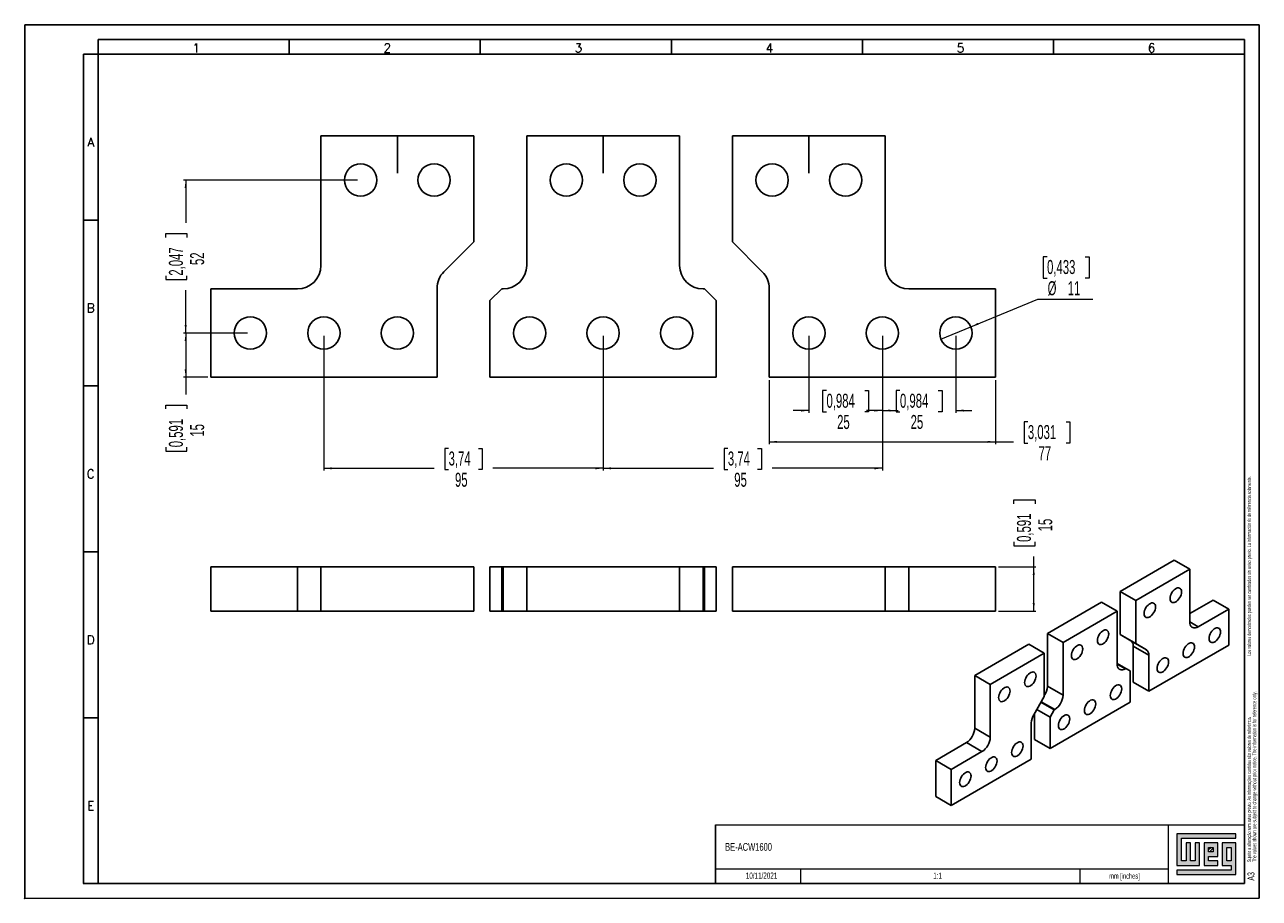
# Model space of a CAD drawing. Header units: millimetres. Extents: x 0 to 420, y 0 to 297.
import ezdxf

# ---------------------------------------------------------------- set-up
doc = ezdxf.new("R2010")
doc.units = ezdxf.units.MM
doc.header["$PDSIZE"] = -1
doc.linetypes.add('CENTERX2', pattern=[20.32, 12.7, -2.54, 2.54, -2.54])
doc.layers.add('FORMATO', color=7, linetype='Continuous')
doc.layers.add('LEGENDA', color=7, linetype='Continuous')
doc.styles.add('SLDTEXTSTYLE0', font='ROMANS')
doc.styles.add('SLDTEXTSTYLE1', font='TXT', dxfattribs={"width": 0.605})
doc.styles.add('SLDTEXTSTYLE2', font='TXT', dxfattribs={"width": 0.569583})
doc.dimstyles.new('SLDDIMSTYLE0', dxfattribs={"dimtxt": 4.622974, "dimasz": 2.7, "dimexe": 0, "dimexo": 0.0625, "dimgap": 1.155743, "dimtad": 0, "dimdec": 1, "dimrnd": 1e-09, "dimzin": 12, "dimdsep": 46, "dimtxsty": 'SLDTEXTSTYLE1', "dimsah": 1, "dimcen": 0.09, "dimadec": 0, "dimazin": 3, "dimtfac": 1, "dimtdec": 3, "dimtmove": 0, "dimatfit": 0, "dimfxl": 1, "dimfrac": 2, "dimtolj": 1, "dimtzin": 12, "dimarcsym": 0})
doc.dimstyles.new('SLDDIMSTYLE1', dxfattribs={"dimtxt": 4.622974, "dimasz": 2.7, "dimexe": 0, "dimexo": 0.0625, "dimgap": 1.155743, "dimtad": 0, "dimdec": 1, "dimrnd": 1e-09, "dimzin": 12, "dimdsep": 46, "dimtxsty": 'SLDTEXTSTYLE1', "dimsah": 1, "dimcen": 0.09, "dimadec": 0, "dimazin": 3, "dimtfac": 1, "dimtdec": 3, "dimtofl": 0, "dimtmove": 0, "dimatfit": 3, "dimfxl": 1, "dimfrac": 2, "dimtolj": 1, "dimtzin": 12, "dimarcsym": 0})
doc.dimstyles.new('SLDDIMSTYLE2', dxfattribs={"dimtxt": 4.622974, "dimasz": 2.7, "dimexe": 0, "dimexo": 0.0625, "dimgap": 1.155743, "dimtad": 0, "dimtih": 1, "dimtoh": 1, "dimdec": 1, "dimrnd": 1e-09, "dimzin": 12, "dimdsep": 46, "dimtxsty": 'SLDTEXTSTYLE1', "dimblk1": 'NONE', "dimsah": 1, "dimcen": 0, "dimadec": 0, "dimazin": 3, "dimtfac": 1, "dimtdec": 3, "dimtmove": 0, "dimatfit": 3, "dimldrblk": 'NONE', "dimfxl": 1, "dimfrac": 2, "dimtolj": 1, "dimtzin": 12, "dimarcsym": 0})

# ---------------------------------------------------------------- blocks, each defined once
blk = doc.blocks.new('SW_NOTE_0')
at = {"color": 0, "linetype": 'Continuous', "lineweight": 0, "attachment_point": 1, "rotation": 90}
for s, insert, char_height, style in [('Sujeito a alteração sem aviso prévio. As informações contidas são valores de referência.                                                           Los valores demostrados pueden ser cambiados sin aviso previo. La información és de referencia solamente.', (-1.71, 0), 1.32292, 'SLDTEXTSTYLE2'), ('The values shown are subject to change without prior notice. The information is for reference only.', (0.06, 0), 1.3229, 'SLDTEXTSTYLE1')]:
    blk.add_mtext(s, dxfattribs=dict(at, insert=insert, char_height=char_height, style=style))
blk = doc.blocks.new('_D')
at = {"color": 7, "linetype": 'Continuous', "lineweight": 18}
for p, q in [((291.77, 191.18), (291.77, 165.07)), ((316.77, 191.18), (316.77, 165.07)), ((297.76, 172.6), (296.46, 172.6)), ((296.46, 172.6), (296.46, 165.4)), ((310.78, 172.6), (312.09, 172.6)), ((312.09, 172.6), (312.09, 165.4)), ((291.77, 165.82), (286.37, 165.82)), ((296.46, 165.4), (297.76, 165.4)), ((312.09, 165.4), (310.78, 165.4)), ((316.77, 165.82), (322.17, 165.82))]:
    blk.add_line(p, q, dxfattribs=at)
for points in [[(291.77, 165.82), (289.07, 166.17), (289.07, 165.47)], [(316.77, 165.82), (319.47, 165.47), (319.47, 166.17)]]:
    blk.add_solid(points, dxfattribs=at)
at = {"color": 7, "linetype": 'Continuous', "lineweight": 18, "char_height": 4.763, "attachment_point": 1, "style": 'SLDTEXTSTYLE1'}
for s, insert in [('0,984', (297.76, 171.54)), ('25', (301.38, 164.32))]:
    blk.add_mtext(s, dxfattribs=dict(at, insert=insert))
blk = doc.blocks.new('_D_1')
at = {"color": 7, "linetype": 'Continuous', "lineweight": 18}
for p, q in [((266.77, 191.18), (266.77, 165.07)), ((291.77, 191.18), (291.77, 165.07)), ((272.76, 172.6), (271.46, 172.6)), ((271.46, 172.6), (271.46, 165.4)), ((285.78, 172.6), (287.09, 172.6)), ((287.09, 172.6), (287.09, 165.4)), ((266.77, 165.82), (261.37, 165.82)), ((271.46, 165.4), (272.76, 165.4)), ((287.09, 165.4), (285.78, 165.4)), ((291.77, 165.82), (297.17, 165.82))]:
    blk.add_line(p, q, dxfattribs=at)
for points in [[(266.77, 165.82), (264.07, 166.17), (264.07, 165.47)], [(291.77, 165.82), (294.47, 165.47), (294.47, 166.17)]]:
    blk.add_solid(points, dxfattribs=at)
at = {"color": 7, "linetype": 'Continuous', "lineweight": 18, "char_height": 4.763, "attachment_point": 1, "style": 'SLDTEXTSTYLE1'}
for s, insert in [('0,984', (272.76, 171.54)), ('25', (276.38, 164.32))]:
    blk.add_mtext(s, dxfattribs=dict(at, insert=insert))
blk = doc.blocks.new('_D_2')
at = {"color": 7, "linetype": 'Continuous', "lineweight": 18}
for p, q in [((196.77, 191.18), (196.77, 145.43)), ((291.77, 191.18), (291.77, 145.43)), ((239.21, 152.96), (237.91, 152.96)), ((237.91, 152.96), (237.91, 145.76)), ((249.34, 152.96), (250.64, 152.96)), ((250.64, 152.96), (250.64, 145.76)), ((196.77, 146.18), (234.29, 146.18)), ((237.91, 145.76), (239.21, 145.76)), ((250.64, 145.76), (249.34, 145.76)), ((291.77, 146.18), (254.26, 146.18))]:
    blk.add_line(p, q, dxfattribs=at)
for points in [[(196.77, 146.18), (199.47, 145.83), (199.47, 146.53)], [(291.77, 146.18), (289.07, 146.53), (289.07, 145.83)]]:
    blk.add_solid(points, dxfattribs=at)
at = {"color": 7, "linetype": 'Continuous', "lineweight": 18, "char_height": 4.763, "attachment_point": 1, "style": 'SLDTEXTSTYLE1'}
for s, insert in [('3,74', (239.21, 151.9)), ('95', (241.38, 144.68))]:
    blk.add_mtext(s, dxfattribs=dict(at, insert=insert))
blk = doc.blocks.new('_D_3')
at = {"color": 7, "linetype": 'Continuous', "lineweight": 18}
for p, q in [((101.77, 191.18), (101.77, 145.43)), ((196.77, 191.18), (196.77, 145.43)), ((144.21, 152.96), (142.91, 152.96)), ((142.91, 152.96), (142.91, 145.76)), ((154.34, 152.96), (155.64, 152.96)), ((155.64, 152.96), (155.64, 145.76)), ((101.77, 146.18), (139.29, 146.18)), ((142.91, 145.76), (144.21, 145.76)), ((155.64, 145.76), (154.34, 145.76)), ((196.77, 146.18), (159.26, 146.18))]:
    blk.add_line(p, q, dxfattribs=at)
for points in [[(101.77, 146.18), (104.47, 145.83), (104.47, 146.53)], [(196.77, 146.18), (194.07, 146.53), (194.07, 145.83)]]:
    blk.add_solid(points, dxfattribs=at)
at = {"color": 7, "linetype": 'Continuous', "lineweight": 18, "char_height": 4.763, "attachment_point": 1, "style": 'SLDTEXTSTYLE1'}
for s, insert in [('3,74', (144.21, 151.9)), ('95', (146.38, 144.68))]:
    blk.add_mtext(s, dxfattribs=dict(at, insert=insert))
blk = doc.blocks.new('_D_4')
at = {"color": 7, "linetype": 'Continuous', "lineweight": 18}
for p, q in [((75.77, 192.18), (54.02, 192.18)), ((54.77, 192.18), (54.77, 177.18)), ((62.27, 177.18), (54.02, 177.18)), ((54.77, 177.18), (54.77, 171.27)), ((48, 166.35), (48, 167.65)), ((48, 167.65), (55.2, 167.65)), ((55.2, 167.65), (55.2, 166.35)), ((48, 153.33), (48, 152.03)), ((48, 152.03), (55.2, 152.03)), ((55.2, 152.03), (55.2, 153.33))]:
    blk.add_line(p, q, dxfattribs=at)
for points in [[(54.77, 192.18), (54.42, 189.48), (55.12, 189.48)], [(54.77, 177.18), (55.12, 179.88), (54.42, 179.88)]]:
    blk.add_solid(points, dxfattribs=at)
at = {"color": 7, "linetype": 'Continuous', "lineweight": 18, "char_height": 4.763, "attachment_point": 1, "rotation": 90, "style": 'SLDTEXTSTYLE1'}
for s, insert in [('0,591', (49.06, 153.33)), ('15', (56.28, 156.95))]:
    blk.add_mtext(s, dxfattribs=dict(at, insert=insert))
blk = doc.blocks.new('_D_5')
at = {"color": 7, "linetype": 'Continuous', "lineweight": 18}
for p, q in [((113.27, 244.18), (54.02, 244.18)), ((54.77, 244.18), (54.77, 229.61)), ((48, 224.69), (48, 226)), ((48, 226), (55.2, 226)), ((55.2, 226), (55.2, 224.69)), ((48, 211.67), (48, 210.37)), ((48, 210.37), (55.2, 210.37)), ((55.2, 210.37), (55.2, 211.67)), ((54.77, 192.18), (54.77, 206.75)), ((75.77, 192.18), (54.02, 192.18))]:
    blk.add_line(p, q, dxfattribs=at)
for points in [[(54.77, 244.18), (54.42, 241.48), (55.12, 241.48)], [(54.77, 192.18), (55.12, 194.88), (54.42, 194.88)]]:
    blk.add_solid(points, dxfattribs=at)
at = {"color": 7, "linetype": 'Continuous', "lineweight": 18, "char_height": 4.763, "attachment_point": 1, "rotation": 90, "style": 'SLDTEXTSTYLE1'}
for s, insert in [('2,047', (49.06, 211.67)), ('52', (56.28, 215.29))]:
    blk.add_mtext(s, dxfattribs=dict(at, insert=insert))
blk = doc.blocks.new('_D_6')
at = {"color": 7, "linetype": 'Continuous', "lineweight": 18}
for p, q in [((347.79, 218.07), (346.49, 218.07)), ((346.49, 218.07), (346.49, 210.87)), ((360.81, 218.07), (362.11, 218.07)), ((362.11, 218.07), (362.11, 210.87)), ((346.49, 210.87), (347.79, 210.87)), ((362.11, 210.87), (360.81, 210.87)), ((321.86, 194.27), (344.68, 203.65)), ((344.68, 203.65), (363.41, 203.65)), ((311.69, 190.09), (321.86, 194.27))]:
    blk.add_line(p, q, dxfattribs=at)
blk.add_solid([(321.86, 194.27), (324.49, 194.98), (324.22, 195.62)], dxfattribs=at)
at = {"color": 7, "linetype": 'Continuous', "lineweight": 18, "char_height": 4.763, "attachment_point": 1, "style": 'SLDTEXTSTYLE1'}
for s, insert in [('0,433', (347.79, 217.01)), ('%%c', (347.99, 209.79)), ('11', (354.82, 209.79))]:
    blk.add_mtext(s, dxfattribs=dict(at, insert=insert))
blk = doc.blocks.new('_NONE')
blk = doc.blocks.new('_D_7')
at = {"color": 7, "linetype": 'Continuous', "lineweight": 18}
for p, q in [((253.27, 176.18), (253.27, 154.43)), ((330.27, 176.18), (330.27, 154.43)), ((341.26, 161.96), (339.96, 161.96)), ((339.96, 161.96), (339.96, 154.76)), ((354.28, 161.96), (355.59, 161.96)), ((355.59, 161.96), (355.59, 154.76)), ((253.27, 155.18), (330.27, 155.18)), ((330.27, 155.18), (336.34, 155.18)), ((339.96, 154.76), (341.26, 154.76)), ((355.59, 154.76), (354.28, 154.76))]:
    blk.add_line(p, q, dxfattribs=at)
for points in [[(253.27, 155.18), (255.97, 154.83), (255.97, 155.53)], [(330.27, 155.18), (327.57, 155.53), (327.57, 154.83)]]:
    blk.add_solid(points, dxfattribs=at)
at = {"color": 7, "linetype": 'Continuous', "lineweight": 18, "char_height": 4.763, "attachment_point": 1, "style": 'SLDTEXTSTYLE1'}
for s, insert in [('3,031', (341.26, 160.9)), ('77', (344.88, 153.68))]:
    blk.add_mtext(s, dxfattribs=dict(at, insert=insert))
blk = doc.blocks.new('_D_8')
at = {"color": 7, "linetype": 'Continuous', "lineweight": 18}
for p, q in [((336.5, 134.16), (336.5, 135.47)), ((336.5, 135.47), (343.7, 135.47)), ((343.7, 135.47), (343.7, 134.16)), ((336.5, 121.15), (336.5, 119.84)), ((336.5, 119.84), (343.7, 119.84)), ((343.7, 119.84), (343.7, 121.15)), ((343.27, 112.66), (343.27, 116.23)), ((331.27, 112.66), (344.02, 112.66)), ((343.27, 97.66), (343.27, 112.66)), ((331.27, 97.66), (344.02, 97.66))]:
    blk.add_line(p, q, dxfattribs=at)
for points in [[(343.27, 112.66), (342.92, 109.96), (343.62, 109.96)], [(343.27, 97.66), (343.62, 100.36), (342.92, 100.36)]]:
    blk.add_solid(points, dxfattribs=at)
at = {"color": 7, "linetype": 'Continuous', "lineweight": 18, "char_height": 4.763, "attachment_point": 1, "rotation": 90, "style": 'SLDTEXTSTYLE1'}
for s, insert in [('0,591', (337.56, 121.15)), ('15', (344.78, 124.76))]:
    blk.add_mtext(s, dxfattribs=dict(at, insert=insert))

msp = doc.modelspace()

# ---------------------------------------------------------------- hatches: boundary and pattern name
at = {"linetype": 'Continuous'}
msp.add_hatch(color=7, dxfattribs=at).paths.add_polyline_path([(391.99, 21.93), (391.99, 11.15), (399.69, 11.15), (399.69, 18.85), (398.15, 18.85), (398.15, 12.69), (396.61, 12.69), (396.61, 18.85), (395.07, 18.85), (395.07, 12.69), (393.53, 12.69), (393.53, 20.39), (412.01, 20.39), (412.01, 21.93)], flags=0)
h = msp.add_hatch(color=7, dxfattribs=at)
h.paths.add_polyline_path([(391.99, 8.07), (412.01, 8.07), (412.01, 18.85), (407.39, 18.85), (407.39, 11.15), (410.47, 11.15), (410.47, 9.61), (391.99, 9.61)], flags=0)
h.paths.add_polyline_path([(408.93, 17.31), (410.47, 17.31), (410.47, 12.69), (408.93, 12.69)], flags=0)
h = msp.add_hatch(color=7, dxfattribs=at)
h.paths.add_polyline_path([(405.85, 12.69), (402.77, 12.69), (402.77, 14.23), (405.85, 14.23), (405.85, 18.85), (401.23, 18.85), (401.23, 11.15), (405.85, 11.15)], flags=0)
h.paths.add_polyline_path([(404.31, 15.77), (402.77, 15.77), (402.77, 17.31), (404.31, 17.31)], flags=0)
h = msp.add_hatch(dxfattribs=at)
h.set_pattern_fill('ANSI31', color=8, scale=0.25, style=0)
h.paths.add_polyline_path([(404.31, 15.77), (402.77, 15.77), (402.77, 17.31), (404.31, 17.31)], flags=0)

# ---------------------------------------------------------------- linework, layer by layer
at = {"color": 7, "linetype": 'Continuous', "lineweight": 25}
for p, q in [((100.77, 215.18), (100.77, 259.18)), ((100.77, 259.18), (152.77, 259.18)), ((152.77, 259.18), (152.77, 223.18)), ((170.77, 215.18), (170.77, 259.18)), ((170.77, 259.18), (222.77, 259.18)), ((222.77, 259.18), (222.77, 215.18)), ((240.77, 259.18), (292.77, 259.18)), ((240.77, 223.18), (240.77, 259.18)), ((292.77, 259.18), (292.77, 215.18)), ((152.77, 223.18), (142.62, 213.03)), ((250.93, 213.03), (240.77, 223.18)), ((63.27, 177.18), (63.27, 207.18)), ((63.27, 207.18), (92.77, 207.18)), ((140.27, 207.37), (140.27, 177.18)), ((158.27, 203.18), (162.27, 207.18)), ((162.27, 207.18), (162.77, 207.18)), ((230.77, 207.18), (231.27, 207.18)), ((231.27, 207.18), (235.27, 203.18)), ((253.27, 177.18), (253.27, 207.37)), ((300.77, 207.18), (330.27, 207.18)), ((330.27, 207.18), (330.27, 177.18)), ((158.27, 177.18), (158.27, 203.18)), ((235.27, 203.18), (235.27, 177.18)), ((140.27, 177.18), (63.27, 177.18)), ((235.27, 177.18), (158.27, 177.18)), ((330.27, 177.18), (253.27, 177.18)), ((391.06, 114.97), (372.67, 104.35)), ((391.06, 114.97), (396.36, 111.91)), ((63.27, 97.66), (63.27, 112.66)), ((92.77, 112.66), (63.27, 112.66)), ((92.77, 97.66), (92.77, 112.66)), ((100.77, 112.66), (92.77, 112.66)), ((100.77, 97.66), (100.77, 112.66)), ((152.77, 112.66), (100.77, 112.66)), ((152.77, 97.66), (152.77, 112.66)), ((158.27, 97.66), (158.27, 112.66)), ((162.27, 112.66), (158.27, 112.66)), ((162.27, 97.66), (162.27, 112.66)), ((162.27, 112.66), (162.77, 112.66)), ((162.77, 97.66), (162.77, 112.66)), ((162.77, 112.66), (170.77, 112.66)), ((222.77, 112.66), (170.77, 112.66)), ((170.77, 112.66), (170.77, 97.66)), ((222.77, 112.66), (222.77, 97.66)), ((222.77, 112.66), (230.77, 112.66)), ((230.77, 112.66), (230.77, 97.66)), ((230.77, 112.66), (231.27, 112.66)), ((231.27, 112.66), (231.27, 97.66)), ((235.27, 112.66), (231.27, 112.66)), ((235.27, 112.66), (235.27, 97.66)), ((292.77, 112.66), (240.77, 112.66)), ((240.77, 112.66), (240.77, 97.66)), ((292.77, 112.66), (292.77, 97.66)), ((292.77, 112.66), (300.77, 112.66)), ((300.77, 112.66), (300.77, 97.66)), ((330.27, 112.66), (300.77, 112.66)), ((330.27, 112.66), (330.27, 97.66)), ((377.98, 101.29), (396.36, 111.91)), ((396.36, 111.91), (396.36, 93.94)), ((372.67, 104.35), (372.67, 89.66)), ((372.67, 104.35), (377.98, 101.29)), ((377.98, 86.6), (377.98, 101.29)), ((404.32, 101.39), (396.36, 96.8)), ((404.32, 101.39), (409.62, 98.33)), ((63.27, 97.66), (92.77, 97.66)), ((100.77, 97.66), (92.77, 97.66)), ((100.77, 97.66), (152.77, 97.66)), ((158.27, 97.66), (162.27, 97.66)), ((162.27, 97.66), (162.77, 97.66)), ((162.77, 97.66), (170.77, 97.66)), ((170.77, 97.66), (222.77, 97.66)), ((222.77, 97.66), (230.77, 97.66)), ((230.77, 97.66), (231.27, 97.66)), ((231.27, 97.66), (235.27, 97.66)), ((240.77, 97.66), (292.77, 97.66)), ((292.77, 97.66), (300.77, 97.66)), ((300.77, 97.66), (330.27, 97.66)), ((366.31, 100.68), (347.93, 90.07)), ((353.23, 87.01), (371.61, 97.62)), ((366.31, 100.68), (371.61, 97.62)), ((371.61, 97.62), (371.61, 79.66)), ((399.19, 92.31), (409.62, 98.33)), ((409.62, 98.33), (409.62, 86.08)), ((347.93, 90.07), (353.23, 87.01)), ((347.93, 90.07), (347.93, 72.1)), ((372.67, 89.66), (377.98, 86.6)), ((372.67, 89.66), (376.26, 87.58)), ((341.56, 86.39), (323.18, 75.78)), ((346.86, 83.33), (341.56, 86.39)), ((353.23, 69.04), (353.23, 87.01)), ((376.26, 87.58), (381.57, 84.52)), ((382.4, 82.69), (377.09, 85.75)), ((377.09, 85.75), (377.09, 73.43)), ((381.57, 84.52), (377.98, 86.6)), ((409.62, 86.08), (382.4, 70.37)), ((328.48, 72.72), (346.86, 83.33)), ((346.86, 83.33), (346.86, 68.63)), ((371.61, 79.86), (374.62, 78.12)), ((382.4, 70.37), (382.4, 82.69)), ((328.48, 72.72), (323.18, 75.78)), ((323.18, 75.78), (323.18, 57.82)), ((374.44, 78.02), (374.62, 78.12)), ((374.62, 78.12), (376.03, 77.31)), ((376.03, 77.31), (376.03, 66.69)), ((328.48, 54.75), (328.48, 72.72)), ((347.93, 72.1), (353.23, 69.04)), ((382.4, 70.37), (377.09, 73.43)), ((346.86, 68.63), (343.27, 62.41)), ((348.81, 61.59), (344.3, 64.19)), ((350.22, 64.04), (345.71, 66.64)), ((376.03, 66.69), (348.81, 50.98)), ((348.81, 61.59), (350.22, 64.04)), ((350.22, 64.04), (350.4, 64.14)), ((342.44, 59.63), (342.44, 47.3)), ((343.51, 62.82), (343.51, 54.04)), ((348.81, 50.98), (348.81, 61.59)), ((323.18, 57.82), (328.48, 54.75)), ((320.35, 52.92), (309.92, 46.9)), ((325.65, 49.86), (320.35, 52.92)), ((343.51, 54.04), (348.81, 50.98)), ((315.22, 43.83), (309.92, 46.9)), ((309.92, 46.9), (309.92, 34.65)), ((315.22, 43.83), (325.65, 49.86)), ((342.44, 47.3), (315.22, 31.59)), ((315.22, 31.59), (315.22, 43.83)), ((315.22, 31.59), (309.92, 34.65))]:
    msp.add_line(p, q, dxfattribs=at)
at = {"color": 7, "linetype": 'CENTERX2', "lineweight": 25}
for p, q in [((126.77, 259.18), (126.77, 244.18)), ((196.77, 259.18), (196.77, 244.18)), ((266.77, 259.18), (266.77, 244.18))]:
    msp.add_line(p, q, dxfattribs=at)
at = {"color": 8, "linetype": 'Continuous', "lineweight": 25}
for p, q in [((396.36, 93.94), (399.19, 92.31)), ((371.61, 79.65), (374.44, 78.02)), ((350.4, 64.14), (345.8, 66.8))]:
    msp.add_line(p, q, dxfattribs=at)
at = {"color": 7, "linetype": 'Continuous', "lineweight": 18}
for p, q in [((412.01, 21.93), (391.99, 21.93)), ((391.99, 21.93), (391.99, 11.15)), ((412.01, 20.39), (412.01, 21.93)), ((393.53, 20.39), (412.01, 20.39)), ((393.53, 12.69), (393.53, 20.39)), ((396.61, 18.85), (395.07, 18.85)), ((395.07, 18.85), (395.07, 12.69)), ((396.61, 12.69), (396.61, 18.85)), ((399.69, 18.85), (398.15, 18.85)), ((398.15, 18.85), (398.15, 12.69)), ((399.69, 11.15), (399.69, 18.85)), ((405.85, 18.85), (401.23, 18.85)), ((401.23, 18.85), (401.23, 11.15)), ((402.77, 17.31), (404.31, 17.31)), ((402.77, 15.77), (402.77, 17.31)), ((404.31, 17.31), (404.31, 15.77)), ((405.85, 14.23), (405.85, 18.85)), ((412.01, 18.85), (407.39, 18.85)), ((407.39, 18.85), (407.39, 11.15)), ((408.93, 12.69), (408.93, 17.31)), ((408.93, 17.31), (410.47, 17.31)), ((410.47, 17.31), (410.47, 12.69)), ((412.01, 8.07), (412.01, 18.85)), ((395.07, 12.69), (393.53, 12.69)), ((398.15, 12.69), (396.61, 12.69)), ((404.31, 15.77), (402.77, 15.77)), ((402.77, 14.23), (405.85, 14.23)), ((402.77, 12.69), (402.77, 14.23)), ((405.85, 12.69), (402.77, 12.69)), ((405.85, 11.15), (405.85, 12.69)), ((410.47, 12.69), (408.93, 12.69)), ((263.92, 10), (263.92, 5)), ((359, 10.01), (359, 5)), ((391.99, 11.15), (399.69, 11.15)), ((391.99, 9.61), (391.99, 8.07)), ((410.47, 9.61), (391.99, 9.61)), ((401.23, 11.15), (405.85, 11.15)), ((407.39, 11.15), (410.47, 11.15)), ((410.47, 11.15), (410.47, 9.61)), ((391.99, 8.07), (412.01, 8.07))]:
    msp.add_line(p, q, dxfattribs=at)
at = {"color": 7, "linetype": 'Continuous', "lineweight": 25, "flags": 128}
for points in [[(393.53, 104.15), (393.49, 104.59), (393.37, 104.97), (393.16, 105.25), (392.89, 105.45), (392.56, 105.53), (392.19, 105.51), (391.79, 105.38), (391.39, 105.14), (390.99, 104.82), (390.62, 104.41), (390.29, 103.94), (390.02, 103.44), (389.81, 102.91), (389.69, 102.4), (389.64, 101.9), (389.69, 101.46), (389.81, 101.09), (390.02, 100.8), (390.29, 100.61), (390.62, 100.52), (390.99, 100.54), (391.39, 100.68), (391.79, 100.91), (392.19, 101.24), (392.56, 101.64), (392.89, 102.11), (393.16, 102.62), (393.37, 103.14), (393.49, 103.66), (393.53, 104.15)], [(384.69, 99.05), (384.65, 99.49), (384.53, 99.86), (384.32, 100.15), (384.05, 100.34), (383.72, 100.43), (383.35, 100.41), (382.95, 100.27), (382.55, 100.04), (382.15, 99.71), (381.78, 99.31), (381.45, 98.84), (381.18, 98.34), (380.97, 97.81), (380.85, 97.29), (380.81, 96.8), (380.85, 96.36), (380.97, 95.99), (381.18, 95.7), (381.45, 95.5), (381.78, 95.42), (382.15, 95.44), (382.55, 95.57), (382.95, 95.81), (383.35, 96.14), (383.72, 96.54), (384.05, 97.01), (384.32, 97.51), (384.53, 98.04), (384.65, 98.56), (384.69, 99.05)], [(396.36, 93.94), (396.4, 93.4), (396.53, 92.92), (396.74, 92.53), (397.02, 92.22), (397.37, 92.02), (397.78, 91.93), (398.22, 91.95), (398.7, 92.07), (399.19, 92.31)], [(368.78, 89.86), (368.74, 90.3), (368.62, 90.68), (368.41, 90.97), (368.14, 91.16), (367.81, 91.25), (367.44, 91.22), (367.04, 91.09), (366.64, 90.86), (366.24, 90.53), (365.87, 90.12), (365.54, 89.66), (365.27, 89.15), (365.06, 88.63), (364.94, 88.11), (364.9, 87.62), (364.94, 87.17), (365.06, 86.8), (365.27, 86.51), (365.54, 86.32), (365.87, 86.23), (366.24, 86.26), (366.64, 86.39), (367.04, 86.62), (367.44, 86.95), (367.81, 87.36), (368.14, 87.82), (368.41, 88.33), (368.62, 88.85), (368.74, 89.37), (368.78, 89.86)], [(406.79, 90.57), (406.75, 91.02), (406.62, 91.39), (406.42, 91.68), (406.15, 91.87), (405.82, 91.96), (405.45, 91.93), (405.05, 91.8), (404.64, 91.57), (404.25, 91.24), (403.87, 90.83), (403.55, 90.37), (403.27, 89.86), (403.07, 89.34), (402.95, 88.82), (402.9, 88.33), (402.95, 87.89), (403.07, 87.51), (403.27, 87.22), (403.55, 87.03), (403.87, 86.94), (404.25, 86.97), (404.64, 87.1), (405.05, 87.33), (405.45, 87.66), (405.82, 88.07), (406.15, 88.53), (406.42, 89.04), (406.62, 89.56), (406.75, 90.08), (406.79, 90.57)], [(359.95, 84.76), (359.9, 85.2), (359.78, 85.58), (359.57, 85.87), (359.3, 86.06), (358.97, 86.14), (358.6, 86.12), (358.2, 85.99), (357.8, 85.75), (357.4, 85.43), (357.03, 85.02), (356.7, 84.55), (356.43, 84.05), (356.22, 83.52), (356.1, 83.01), (356.06, 82.51), (356.1, 82.07), (356.22, 81.7), (356.43, 81.41), (356.7, 81.22), (357.03, 81.13), (357.4, 81.15), (357.8, 81.29), (358.2, 81.52), (358.6, 81.85), (358.97, 82.25), (359.3, 82.72), (359.57, 83.23), (359.78, 83.75), (359.9, 84.27), (359.95, 84.76)], [(397.95, 85.47), (397.91, 85.91), (397.78, 86.29), (397.58, 86.58), (397.31, 86.77), (396.98, 86.85), (396.61, 86.83), (396.21, 86.7), (395.81, 86.46), (395.41, 86.14), (395.04, 85.73), (394.71, 85.27), (394.44, 84.76), (394.23, 84.24), (394.11, 83.72), (394.06, 83.23), (394.11, 82.78), (394.23, 82.41), (394.44, 82.12), (394.71, 81.93), (395.04, 81.84), (395.41, 81.87), (395.81, 82), (396.21, 82.23), (396.61, 82.56), (396.98, 82.96), (397.31, 83.43), (397.58, 83.94), (397.78, 84.46), (397.91, 84.98), (397.95, 85.47)], [(389.11, 80.37), (389.07, 80.81), (388.95, 81.18), (388.74, 81.47), (388.47, 81.67), (388.14, 81.75), (387.77, 81.73), (387.37, 81.6), (386.97, 81.36), (386.57, 81.03), (386.2, 80.63), (385.87, 80.16), (385.6, 79.66), (385.39, 79.13), (385.27, 78.61), (385.22, 78.12), (385.27, 77.68), (385.39, 77.31), (385.6, 77.02), (385.87, 76.83), (386.2, 76.74), (386.57, 76.76), (386.97, 76.89), (387.37, 77.13), (387.77, 77.46), (388.14, 77.86), (388.47, 78.33), (388.74, 78.83), (388.95, 79.36), (389.07, 79.88), (389.11, 80.37)], [(340.15, 73.33), (340.19, 73.82), (340.32, 74.34), (340.52, 74.86), (340.79, 75.37), (341.12, 75.84), (341.49, 76.24), (341.89, 76.57), (342.29, 76.8), (342.69, 76.93), (343.06, 76.96), (343.39, 76.87), (343.66, 76.68), (343.87, 76.39), (343.99, 76.02), (344.04, 75.57), (343.99, 75.08), (343.87, 74.56), (343.66, 74.04), (343.39, 73.53), (343.06, 73.07), (342.69, 72.66), (342.29, 72.34), (341.89, 72.1), (341.49, 71.97), (341.12, 71.95), (340.79, 72.03), (340.52, 72.22), (340.32, 72.51), (340.19, 72.89), (340.15, 73.33)], [(371.61, 79.66), (371.66, 79.11), (371.78, 78.64), (371.99, 78.24), (372.27, 77.94), (372.62, 77.74), (373.03, 77.64), (373.47, 77.66), (373.95, 77.79), (374.44, 78.02)], [(331.31, 68.23), (331.35, 68.72), (331.48, 69.24), (331.68, 69.76), (331.95, 70.27), (332.28, 70.73), (332.65, 71.14), (333.05, 71.47), (333.46, 71.7), (333.85, 71.83), (334.22, 71.86), (334.55, 71.77), (334.83, 71.58), (335.03, 71.29), (335.15, 70.91), (335.2, 70.47), (335.15, 69.98), (335.03, 69.46), (334.83, 68.94), (334.55, 68.43), (334.22, 67.97), (333.85, 67.56), (333.46, 67.23), (333.05, 67), (332.65, 66.87), (332.28, 66.84), (331.95, 66.93), (331.68, 67.12), (331.48, 67.41), (331.35, 67.78), (331.31, 68.23)], [(373.2, 71.18), (373.16, 71.63), (373.04, 72), (372.83, 72.29), (372.56, 72.48), (372.23, 72.57), (371.86, 72.54), (371.46, 72.41), (371.06, 72.18), (370.66, 71.85), (370.29, 71.44), (369.96, 70.98), (369.69, 70.47), (369.48, 69.95), (369.36, 69.43), (369.32, 68.94), (369.36, 68.5), (369.48, 68.12), (369.69, 67.83), (369.96, 67.64), (370.29, 67.55), (370.66, 67.58), (371.06, 67.71), (371.46, 67.94), (371.86, 68.27), (372.23, 68.68), (372.56, 69.14), (372.83, 69.65), (373.04, 70.17), (373.16, 70.69), (373.2, 71.18)], [(364.37, 66.08), (364.32, 66.52), (364.2, 66.9), (363.99, 67.19), (363.72, 67.38), (363.39, 67.46), (363.02, 67.44), (362.62, 67.31), (362.22, 67.07), (361.82, 66.75), (361.45, 66.34), (361.12, 65.88), (360.85, 65.37), (360.64, 64.85), (360.52, 64.33), (360.48, 63.84), (360.52, 63.39), (360.64, 63.02), (360.85, 62.73), (361.12, 62.54), (361.45, 62.45), (361.82, 62.48), (362.22, 62.61), (362.62, 62.84), (363.02, 63.17), (363.39, 63.57), (363.72, 64.04), (363.99, 64.55), (364.2, 65.07), (364.32, 65.59), (364.37, 66.08)], [(355.53, 60.98), (355.48, 61.42), (355.36, 61.79), (355.16, 62.08), (354.88, 62.28), (354.55, 62.36), (354.18, 62.34), (353.79, 62.21), (353.38, 61.97), (352.98, 61.64), (352.61, 61.24), (352.28, 60.77), (352.01, 60.27), (351.81, 59.74), (351.68, 59.22), (351.64, 58.73), (351.68, 58.29), (351.81, 57.92), (352.01, 57.63), (352.28, 57.44), (352.61, 57.35), (352.98, 57.37), (353.38, 57.51), (353.79, 57.74), (354.18, 58.07), (354.55, 58.47), (354.88, 58.94), (355.16, 59.44), (355.36, 59.97), (355.48, 60.49), (355.53, 60.98)], [(335.73, 49.55), (335.77, 50.04), (335.9, 50.56), (336.1, 51.08), (336.37, 51.59), (336.7, 52.05), (337.07, 52.46), (337.47, 52.79), (337.88, 53.02), (338.27, 53.15), (338.64, 53.18), (338.97, 53.09), (339.25, 52.9), (339.45, 52.61), (339.57, 52.24), (339.62, 51.79), (339.57, 51.3), (339.45, 50.78), (339.25, 50.26), (338.97, 49.75), (338.64, 49.29), (338.27, 48.88), (337.88, 48.56), (337.47, 48.32), (337.07, 48.19), (336.7, 48.17), (336.37, 48.25), (336.1, 48.44), (335.9, 48.73), (335.77, 49.11), (335.73, 49.55)], [(326.89, 44.45), (326.93, 44.94), (327.06, 45.46), (327.26, 45.98), (327.53, 46.49), (327.86, 46.95), (328.23, 47.36), (328.63, 47.68), (329.04, 47.92), (329.43, 48.05), (329.81, 48.07), (330.13, 47.99), (330.41, 47.8), (330.61, 47.51), (330.74, 47.13), (330.78, 46.69), (330.74, 46.2), (330.61, 45.68), (330.41, 45.16), (330.13, 44.65), (329.81, 44.19), (329.43, 43.78), (329.04, 43.45), (328.63, 43.22), (328.23, 43.09), (327.86, 43.06), (327.53, 43.15), (327.26, 43.34), (327.06, 43.63), (326.93, 44), (326.89, 44.45)], [(318.05, 39.34), (318.09, 39.83), (318.22, 40.35), (318.42, 40.88), (318.69, 41.38), (319.02, 41.85), (319.39, 42.25), (319.79, 42.58), (320.2, 42.82), (320.6, 42.95), (320.97, 42.97), (321.3, 42.89), (321.57, 42.69), (321.77, 42.4), (321.9, 42.03), (321.94, 41.59), (321.9, 41.1), (321.77, 40.58), (321.57, 40.05), (321.3, 39.55), (320.97, 39.08), (320.6, 38.68), (320.2, 38.35), (319.79, 38.12), (319.39, 37.98), (319.02, 37.96), (318.69, 38.05), (318.42, 38.24), (318.22, 38.53), (318.09, 38.9), (318.05, 39.34)]]:
    msp.add_lwpolyline(points, dxfattribs=at)
at = {"color": 7, "linetype": 'Continuous', "lineweight": 25}
for centre in [(114.27, 244.18), (139.27, 244.18), (184.27, 244.18), (209.27, 244.18), (254.27, 244.18), (279.27, 244.18), (76.77, 192.18), (101.77, 192.18), (126.77, 192.18), (171.77, 192.18), (196.77, 192.18), (221.77, 192.18), (266.77, 192.18), (291.77, 192.18), (316.77, 192.18)]:
    msp.add_circle(centre, 5.5, dxfattribs=at)
for centre, radius, start, end in [((92.77, 215.18), 8, 270, 0), ((162.77, 215.18), 8, 270, 0), ((230.77, 215.18), 8, 180, 270), ((300.77, 215.18), 8, 180, 270), ((148.27, 207.37), 8, 135, 180), ((245.27, 207.37), 8, 0, 45), ((375.09, 85.95), 2.01, 354.3796, 54.302), ((380.39, 82.89), 2.01, 354.3796, 54.302), ((341.92, 72.36), 6.01, 325.3374, 357.5751), ((347.11, 69.31), 6.12, 302.4764, 357.5236), ((348.21, 59.43), 5.77, 148.8563, 178.0435), ((317.06, 58.08), 6.12, 302.4763, 357.5237), ((322.36, 55.02), 6.12, 302.4763, 357.5237)]:
    msp.add_arc(centre, radius, start, end, dxfattribs=at)
at = {"layer": 'FORMATO'}
for p, q in [((420, 297), (0, 297)), ((0, 297), (0, 0)), ((420, 0), (420, 297)), ((415, 292), (25, 292)), ((25, 292), (25, 287)), ((90, 292), (90, 287)), ((155, 292), (155, 287)), ((220, 292), (220, 287)), ((285, 292), (285, 287)), ((350, 292), (350, 287)), ((415, 287), (415, 292)), ((20, 287), (20, 5)), ((25, 287), (20, 287)), ((25, 287), (25, 5)), ((415, 287), (25, 287)), ((415, 5), (415, 287)), ((20, 230.6), (25, 230.6)), ((20, 174.2), (25, 174.2)), ((20, 117.8), (25, 117.8)), ((20, 61.4), (25, 61.4)), ((235, 25.01), (235, 5)), ((415, 5), (19.92, 5)), ((20, 5), (25, 5))]:
    msp.add_line(p, q, dxfattribs=at)
at = {"layer": 'FORMATO', "lineweight": 18}
for p, q in [((235, 25.01), (415, 25.01)), ((389, 25), (389, 5)), ((235, 10), (263.92, 10)), ((263.92, 10), (389, 10.02)), ((0, 0), (420, 0))]:
    msp.add_line(p, q, dxfattribs=at)
at = {"layer": 'FORMATO', "color": 7}
msp.add_point((0, 0), dxfattribs=at)

# ---------------------------------------------------------------- block references
at = {"color": 7, "linetype": 'Continuous', "lineweight": 0}
msp.add_blockref('SW_NOTE_0', (417.59, 12.31), dxfattribs=at)

# ---------------------------------------------------------------- texts
at = {"layer": 'FORMATO'}
for s, insert, char_height, attachment_point, style in [('1', (58.35, 290.6), 3, 2, 'SLDTEXTSTYLE0'), ('2', (123.35, 290.6), 3, 2, 'SLDTEXTSTYLE0'), ('3', (188.35, 290.6), 3, 2, 'SLDTEXTSTYLE0'), ('4', (253.35, 290.6), 3, 2, 'SLDTEXTSTYLE0'), ('5', (318.35, 290.6), 3, 2, 'SLDTEXTSTYLE0'), ('6', (383.35, 290.6), 3, 2, 'SLDTEXTSTYLE0'), ('A', (22.46, 258.59), 3, 2, 'SLDTEXTSTYLE0'), ('B', (22.47, 202.19), 3, 2, 'SLDTEXTSTYLE0'), ('C', (22.47, 145.79), 3, 2, 'SLDTEXTSTYLE0'), ('D', (22.47, 89.39), 3, 2, 'SLDTEXTSTYLE0'), ('E', (22.48, 32.99), 3, 2, 'SLDTEXTSTYLE0'), ('mm [inches]', (368.96, 8.52), 1.9, 1, 'SLDTEXTSTYLE1')]:
    msp.add_mtext(s, dxfattribs=dict(at, insert=insert, char_height=char_height, attachment_point=attachment_point, style=style))
at = {"layer": 'LEGENDA', "style": 'SLDTEXTSTYLE1'}
for s, insert, char_height, attachment_point in [('BE-ACW1600', (238.28, 18.8), 2.646, 1), ('10/11/2021', (250.67, 8.76), 2.117, 2), ('1:1', (310.58, 8.76), 2.117, 2)]:
    msp.add_mtext(s, dxfattribs=dict(at, insert=insert, char_height=char_height, attachment_point=attachment_point))
at = {"layer": 'LEGENDA', "insert": (415.98, 5.98), "char_height": 2.381, "attachment_point": 1, "rotation": 90, "style": 'SLDTEXTSTYLE1'}
msp.add_mtext('A3', dxfattribs=at)

# ---------------------------------------------------------------- dimensions: what is measured, and where the dimension line sits
at = {"color": 7, "linetype": 'Continuous', "lineweight": 18}
for base, p1, p2, picture, middle in [((54.77, 244.18), (76.77, 192.18), (114.27, 244.18), '_D_5', (54.77, 218.18)), ((54.77, 192.18), (63.27, 177.18), (76.77, 192.18), '_D_4', (54.77, 159.84)), ((343.27, 97.66), (330.27, 112.66), (330.27, 97.66), '_D_8', (343.27, 127.66))]:
    dim = msp.add_linear_dim(base=base, p1=p1, p2=p2, angle=90, dimstyle='SLDDIMSTYLE1', dxfattribs=at)
    dim.commit()
    dim.dimension.update_dxf_attribs({"geometry": picture, "text_midpoint": middle, "dimtype": 160})
dim = msp.add_diameter_dim_2p(p1=(311.69, 190.09), p2=(321.86, 194.27), dimstyle='SLDDIMSTYLE2', dxfattribs=at)
dim.commit()
dim.dimension.update_dxf_attribs({"geometry": '_D_6', "text_midpoint": (354.3, 211.3), "dimtype": 163})
for base, p1, p2, dimstyle, picture, middle in [((101.77, 146.18), (196.77, 192.18), (101.77, 192.18), 'SLDDIMSTYLE1', '_D_3', (149.27, 146.18)), ((196.77, 146.18), (291.77, 192.18), (196.77, 192.18), 'SLDDIMSTYLE1', '_D_2', (244.27, 146.18)), ((266.77, 165.82), (291.77, 192.18), (266.77, 192.18), 'SLDDIMSTYLE0', '_D_1', (279.27, 165.82)), ((291.77, 165.82), (316.77, 192.18), (291.77, 192.18), 'SLDDIMSTYLE0', '_D', (304.27, 165.82)), ((253.27, 155.18), (330.27, 177.18), (253.27, 177.18), 'SLDDIMSTYLE1', '_D_7', (347.77, 155.18))]:
    dim = msp.add_linear_dim(base=base, p1=p1, p2=p2, dimstyle=dimstyle, dxfattribs=at)
    dim.commit()
    dim.dimension.update_dxf_attribs({"geometry": picture, "text_midpoint": middle, "dimtype": 160})

doc.saveas('drawing.dxf')
